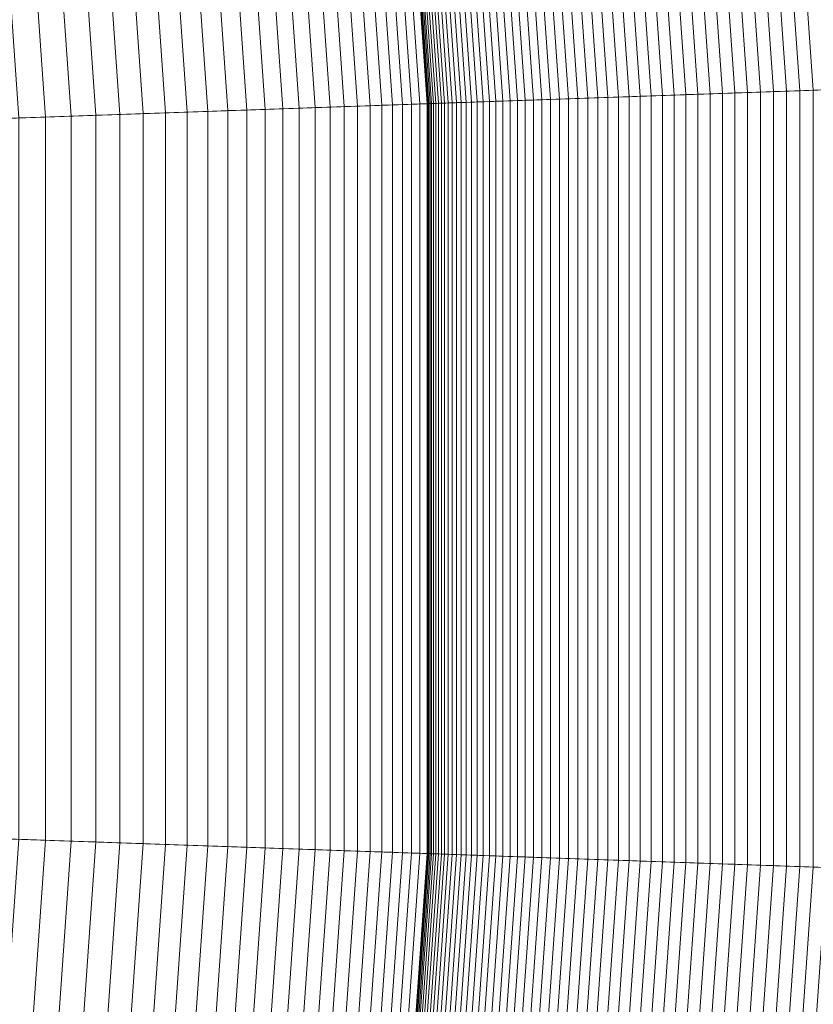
# Model space of a CAD drawing. Header units: centimetres. Extents: x -21.9 to 23.1, y -23 to 22.
# Tile 104 of 191: x 20.1 to 21.6, y -1.5 to 0.4. Entities that reach past the tile are written whole.
import ezdxf

# ---------------------------------------------------------------- set-up
doc = ezdxf.new("R2010")
doc.units = ezdxf.units.CM
doc.header["$LTSCALE"] = 2.54
doc.layers.add('Lucido design-1', color=7, linetype='Continuous')

# ---------------------------------------------------------------- blocks, each defined once
blk = doc.blocks.new('Gruppo-2-1')
at = {"color": 5, "linetype": 'Continuous', "lineweight": 9}
for points in [[(23.0591, 0.2749, -1001.3271), (22.9496, 1.8408, -1001.3271), (12.6165, 0.7548, -1001.3271), (12.6754, -0.0877, -1001.3271)], [(10.5767, -0.161, -940.4271), (10.528, 0.5353, -940.4271), (22.5647, 1.8004, -940.4271), (22.6723, 0.2614, -940.4271)], [(10.5767, -0.161, -940.4271), (10.528, 0.5353, -940.4271), (22.5647, 1.8004, -940.4271), (22.6723, 0.2614, -940.4271)], [(22.6723, 0.2614, -1001.3271), (22.5647, 1.8004, -1001.3271), (12.6165, 0.7548, -1001.3271), (12.6754, -0.0877, -1001.3271)], [(12.6754, -0.0877, -1010.9271), (12.6165, 0.7548, -1010.9271), (22.1552, 1.7574, -1010.9271), (22.2608, 0.247, -1010.9271)], [(21.6409, 0.2254, -922.9746), (21.5383, 1.6925, -922.9746), (21.5127, 1.6898, -922.9828), (21.6151, 0.2245, -922.9828)], [(21.6668, 0.2263, -922.9671), (21.564, 1.6952, -922.9671), (21.5383, 1.6925, -922.9746), (21.6409, 0.2254, -922.9746)], [(21.6929, 0.2272, -922.9602), (21.59, 1.698, -922.9602), (21.564, 1.6952, -922.9671), (21.6668, 0.2263, -922.9671)], [(21.4657, 0.2192, -923.0447), (21.364, 1.6742, -923.0447), (21.3402, 1.6717, -923.0571), (21.4418, 0.2184, -923.0571)], [(21.49, 0.2201, -923.0328), (21.3881, 1.6767, -923.0328), (21.364, 1.6742, -923.0447), (21.4657, 0.2192, -923.0447)], [(21.5145, 0.221, -923.0216), (21.4125, 1.6793, -923.0216), (21.3881, 1.6767, -923.0328), (21.49, 0.2201, -923.0328)], [(21.5393, 0.2218, -923.011), (21.4372, 1.6819, -923.011), (21.4125, 1.6793, -923.0216), (21.5145, 0.221, -923.0216)], [(21.5643, 0.2227, -923.0009), (21.4621, 1.6845, -923.0009), (21.4372, 1.6819, -923.011), (21.5393, 0.2218, -923.011)], [(21.5896, 0.2236, -922.9915), (21.4873, 1.6872, -922.9915), (21.4621, 1.6845, -923.0009), (21.5643, 0.2227, -923.0009)], [(21.6151, 0.2245, -922.9828), (21.5127, 1.6898, -922.9828), (21.4873, 1.6872, -922.9915), (21.5896, 0.2236, -922.9915)], [(21.2837, 0.2129, -923.16), (21.1828, 1.6552, -923.16), (21.1619, 1.653, -923.1769), (21.2626, 0.2122, -923.1769)], [(21.3052, 0.2136, -923.1437), (21.2042, 1.6574, -923.1437), (21.1828, 1.6552, -923.16), (21.2837, 0.2129, -923.16)], [(21.327, 0.2144, -923.1279), (21.226, 1.6597, -923.1279), (21.2042, 1.6574, -923.1437), (21.3052, 0.2136, -923.1437)], [(21.3493, 0.2152, -923.1126), (21.2481, 1.662, -923.1126), (21.226, 1.6597, -923.1279), (21.327, 0.2144, -923.1279)], [(21.3719, 0.216, -923.0979), (21.2706, 1.6644, -923.0979), (21.2481, 1.662, -923.1126), (21.3493, 0.2152, -923.1126)], [(21.3949, 0.2168, -923.0837), (21.2935, 1.6668, -923.0837), (21.2706, 1.6644, -923.0979), (21.3719, 0.216, -923.0979)], [(21.4182, 0.2176, -923.0701), (21.3167, 1.6692, -923.0701), (21.2935, 1.6668, -923.0837), (21.3949, 0.2168, -923.0837)], [(21.4418, 0.2184, -923.0571), (21.3402, 1.6717, -923.0571), (21.3167, 1.6692, -923.0701), (21.4182, 0.2176, -923.0701)], [(21.1103, 0.2068, -923.3293), (21.0103, 1.637, -923.3293), (20.9935, 1.6353, -923.3504), (21.0934, 0.2062, -923.3504)], [(21.1276, 0.2074, -923.3087), (21.0276, 1.6388, -923.3087), (21.0103, 1.637, -923.3293), (21.1103, 0.2068, -923.3293)], [(21.1455, 0.2081, -923.2885), (21.0453, 1.6407, -923.2885), (21.0276, 1.6388, -923.3087), (21.1276, 0.2074, -923.3087)], [(21.1639, 0.2087, -923.2687), (21.0636, 1.6426, -923.2687), (21.0453, 1.6407, -923.2885), (21.1455, 0.2081, -923.2885)], [(21.1827, 0.2094, -923.2494), (21.0824, 1.6446, -923.2494), (21.0636, 1.6426, -923.2687), (21.1639, 0.2087, -923.2687)], [(21.202, 0.21, -923.2305), (21.1016, 1.6466, -923.2305), (21.0824, 1.6446, -923.2494), (21.1827, 0.2094, -923.2494)], [(21.2218, 0.2107, -923.2122), (21.1212, 1.6487, -923.2122), (21.1016, 1.6466, -923.2305), (21.202, 0.21, -923.2305)], [(21.242, 0.2114, -923.1943), (21.1413, 1.6508, -923.1943), (21.1212, 1.6487, -923.2122), (21.2218, 0.2107, -923.2122)], [(21.2626, 0.2122, -923.1769), (21.1619, 1.653, -923.1769), (21.1413, 1.6508, -923.1943), (21.242, 0.2114, -923.1943)], [(20.9344, 0.2007, -923.6312), (20.8353, 1.6186, -923.6312), (20.8259, 1.6176, -923.6565), (20.925, 0.2004, -923.6565)], [(20.9445, 0.201, -923.6062), (20.8453, 1.6197, -923.6062), (20.8353, 1.6186, -923.6312), (20.9344, 0.2007, -923.6312)], [(20.9551, 0.2014, -923.5814), (20.8558, 1.6208, -923.5814), (20.8453, 1.6197, -923.6062), (20.9445, 0.201, -923.6062)], [(20.9663, 0.2018, -923.5568), (20.867, 1.622, -923.5568), (20.8558, 1.6208, -923.5814), (20.9551, 0.2014, -923.5814)], [(20.9781, 0.2022, -923.5326), (20.8788, 1.6232, -923.5326), (20.867, 1.622, -923.5568), (20.9663, 0.2018, -923.5568)], [(20.9906, 0.2027, -923.5086), (20.8911, 1.6245, -923.5086), (20.8788, 1.6232, -923.5326), (20.9781, 0.2022, -923.5326)], [(21.0036, 0.2031, -923.485), (20.9041, 1.6259, -923.485), (20.8911, 1.6245, -923.5086), (20.9906, 0.2027, -923.5086)], [(21.0172, 0.2036, -923.4616), (20.9176, 1.6273, -923.4616), (20.9041, 1.6259, -923.485), (21.0036, 0.2031, -923.485)], [(21.0313, 0.2041, -923.4387), (20.9317, 1.6288, -923.4387), (20.9176, 1.6273, -923.4616), (21.0172, 0.2036, -923.4616)], [(21.046, 0.2046, -923.416), (20.9463, 1.6303, -923.416), (20.9317, 1.6288, -923.4387), (21.0313, 0.2041, -923.4387)], [(21.0613, 0.2051, -923.3938), (20.9615, 1.6319, -923.3938), (20.9463, 1.6303, -923.416), (21.046, 0.2046, -923.416)], [(21.0771, 0.2057, -923.3719), (20.9772, 1.6335, -923.3719), (20.9615, 1.6319, -923.3938), (21.0613, 0.2051, -923.3938)], [(21.0934, 0.2062, -923.3504), (20.9935, 1.6353, -923.3504), (20.9772, 1.6335, -923.3719), (21.0771, 0.2057, -923.3719)], [(20.7529, 0.1944, -924.8904), (20.6546, 1.5996, -924.8904), (20.6312, 1.5972, -925.0335), (20.7293, 0.1935, -925.0335)], [(20.7748, 0.1951, -924.747), (20.6764, 1.6019, -924.747), (20.6546, 1.5996, -924.8904), (20.7529, 0.1944, -924.8904)], [(20.7952, 0.1958, -924.6034), (20.6967, 1.6041, -924.6034), (20.6764, 1.6019, -924.747), (20.7748, 0.1951, -924.747)], [(20.814, 0.1965, -924.4596), (20.7154, 1.606, -924.4596), (20.6967, 1.6041, -924.6034), (20.7952, 0.1958, -924.6034)], [(20.8312, 0.1971, -924.3156), (20.7325, 1.6078, -924.3156), (20.7154, 1.606, -924.4596), (20.814, 0.1965, -924.4596)], [(20.8468, 0.1976, -924.1714), (20.7481, 1.6095, -924.1714), (20.7325, 1.6078, -924.3156), (20.8312, 0.1971, -924.3156)], [(20.8608, 0.1981, -924.0271), (20.762, 1.6109, -924.0271), (20.7481, 1.6095, -924.1714), (20.8468, 0.1976, -924.1714)], [(20.8611, 0.1981, -924.0001), (20.7623, 1.611, -924.0001), (20.762, 1.6109, -924.0271), (20.8608, 0.1981, -924.0271)], [(20.8621, 0.1982, -923.9731), (20.7633, 1.6111, -923.9731), (20.7623, 1.611, -924.0001), (20.8611, 0.1981, -924.0001)], [(20.8638, 0.1982, -923.9462), (20.765, 1.6112, -923.9462), (20.7633, 1.6111, -923.9731), (20.8621, 0.1982, -923.9731)], [(20.8661, 0.1983, -923.9193), (20.7673, 1.6115, -923.9193), (20.765, 1.6112, -923.9462), (20.8638, 0.1982, -923.9462)], [(20.8691, 0.1984, -923.8924), (20.7702, 1.6118, -923.8924), (20.7673, 1.6115, -923.9193), (20.8661, 0.1983, -923.9193)], [(20.8727, 0.1985, -923.8657), (20.7738, 1.6122, -923.8657), (20.7702, 1.6118, -923.8924), (20.8691, 0.1984, -923.8924)], [(20.877, 0.1987, -923.839), (20.7781, 1.6126, -923.839), (20.7738, 1.6122, -923.8657), (20.8727, 0.1985, -923.8657)], [(20.8819, 0.1989, -923.8125), (20.783, 1.6131, -923.8125), (20.7781, 1.6126, -923.839), (20.877, 0.1987, -923.839)], [(20.8875, 0.1991, -923.7861), (20.7886, 1.6137, -923.7861), (20.783, 1.6131, -923.8125), (20.8819, 0.1989, -923.8125)], [(20.8937, 0.1993, -923.7598), (20.7948, 1.6144, -923.7598), (20.7886, 1.6137, -923.7861), (20.8875, 0.1991, -923.7861)], [(20.9006, 0.1995, -923.7337), (20.8016, 1.6151, -923.7337), (20.7948, 1.6144, -923.7598), (20.8937, 0.1993, -923.7598)], [(20.9081, 0.1998, -923.7078), (20.8091, 1.6159, -923.7078), (20.8016, 1.6151, -923.7337), (20.9006, 0.1995, -923.7337)], [(20.9163, 0.2001, -923.6821), (20.8172, 1.6167, -923.6821), (20.8091, 1.6159, -923.7078), (20.9081, 0.1998, -923.7078)], [(20.925, 0.2004, -923.6565), (20.8259, 1.6176, -923.6565), (20.8172, 1.6167, -923.6821), (20.9163, 0.2001, -923.6821)], [(20.5879, 0.1886, -925.7446), (20.4904, 1.5824, -925.7446), (20.4576, 1.5789, -925.8858), (20.5549, 0.1874, -925.8858)], [(20.6193, 0.1897, -925.603), (20.5217, 1.5857, -925.603), (20.4904, 1.5824, -925.7446), (20.5879, 0.1886, -925.7446)], [(20.6492, 0.1907, -925.4611), (20.5514, 1.5888, -925.4611), (20.5217, 1.5857, -925.603), (20.6193, 0.1897, -925.603)], [(20.6775, 0.1917, -925.3188), (20.5796, 1.5917, -925.3188), (20.5514, 1.5888, -925.4611), (20.6492, 0.1907, -925.4611)], [(20.7042, 0.1927, -925.1763), (20.6061, 1.5945, -925.1763), (20.5796, 1.5917, -925.3188), (20.6775, 0.1917, -925.3188)], [(20.7293, 0.1935, -925.0335), (20.6312, 1.5972, -925.0335), (20.6061, 1.5945, -925.1763), (20.7042, 0.1927, -925.1763)], [(20.4073, 0.1823, -926.4468), (20.3107, 1.5635, -926.4468), (20.2702, 1.5592, -926.5859), (20.3666, 0.1809, -926.5859)], [(20.4465, 0.1837, -926.3071), (20.3498, 1.5676, -926.3071), (20.3107, 1.5635, -926.4468), (20.4073, 0.1823, -926.4468)], [(20.4842, 0.185, -926.1671), (20.3872, 1.5715, -926.1671), (20.3498, 1.5676, -926.3071), (20.4465, 0.1837, -926.3071)], [(20.5203, 0.1862, -926.0266), (20.4232, 1.5753, -926.0266), (20.3872, 1.5715, -926.1671), (20.4842, 0.185, -926.1671)], [(20.5549, 0.1874, -925.8858), (20.4576, 1.5789, -925.8858), (20.4232, 1.5753, -926.0266), (20.5203, 0.1862, -926.0266)], [(20.2351, 0.1763, -927.0006), (20.1393, 1.5455, -927.0006), (20.0927, 1.5406, -927.1379), (20.1882, 0.1746, -927.1379)], [(20.2804, 0.1779, -926.8629), (20.1845, 1.5502, -926.8629), (20.1393, 1.5455, -927.0006), (20.2351, 0.1763, -927.0006)], [(20.3243, 0.1794, -926.7247), (20.2281, 1.5548, -926.7247), (20.1845, 1.5502, -926.8629), (20.2804, 0.1779, -926.8629)], [(20.3666, 0.1809, -926.5859), (20.2702, 1.5592, -926.5859), (20.2281, 1.5548, -926.7247), (20.3243, 0.1794, -926.7247)], [(20.1398, 0.1729, -927.2746), (20.0445, 1.5355, -927.2746), (19.9949, 1.5303, -927.4107), (20.0899, 0.1712, -927.4107)], [(20.1882, 0.1746, -927.1379), (20.0927, 1.5406, -927.1379), (20.0445, 1.5355, -927.2746), (20.1398, 0.1729, -927.2746)], [(10.5767, -0.859, -940.4271), (10.5767, -0.161, -940.4271), (22.6723, 0.2614, -940.4271), (22.6723, -1.2814, -940.4271)], [(10.5767, -0.859, -940.4271), (10.5767, -0.161, -940.4271), (22.6723, 0.2614, -940.4271), (22.6723, -1.2814, -940.4271)], [(23.0591, -1.2949, -1001.3271), (23.0591, 0.2749, -1001.3271), (12.6754, -0.0877, -1001.3271), (12.6754, -0.9323, -1001.3271)], [(22.6723, -1.2814, -1001.3271), (22.6723, 0.2614, -1001.3271), (12.6754, -0.0877, -1001.3271), (12.6754, -0.9323, -1001.3271)], [(12.6754, -0.9323, -1010.9271), (12.6754, -0.0877, -1010.9271), (22.2608, 0.247, -1010.9271), (22.2608, -1.267, -1010.9271)], [(21.5896, -1.2436, -922.9915), (21.5896, 0.2236, -922.9915), (21.5643, 0.2227, -923.0009), (21.5643, -1.2427, -923.0009)], [(21.6151, -1.2445, -922.9828), (21.6151, 0.2245, -922.9828), (21.5896, 0.2236, -922.9915), (21.5896, -1.2436, -922.9915)], [(21.046, -1.2246, -923.416), (21.046, 0.2046, -923.416), (21.0313, 0.2041, -923.4387), (21.0313, -1.2241, -923.4387)], [(21.0613, -1.2251, -923.3938), (21.0613, 0.2051, -923.3938), (21.046, 0.2046, -923.416), (21.046, -1.2246, -923.416)], [(21.0771, -1.2257, -923.3719), (21.0771, 0.2057, -923.3719), (21.0613, 0.2051, -923.3938), (21.0613, -1.2251, -923.3938)], [(21.0934, -1.2262, -923.3504), (21.0934, 0.2062, -923.3504), (21.0771, 0.2057, -923.3719), (21.0771, -1.2257, -923.3719)], [(21.1103, -1.2268, -923.3293), (21.1103, 0.2068, -923.3293), (21.0934, 0.2062, -923.3504), (21.0934, -1.2262, -923.3504)], [(21.1276, -1.2274, -923.3087), (21.1276, 0.2074, -923.3087), (21.1103, 0.2068, -923.3293), (21.1103, -1.2268, -923.3293)], [(21.1455, -1.2281, -923.2885), (21.1455, 0.2081, -923.2885), (21.1276, 0.2074, -923.3087), (21.1276, -1.2274, -923.3087)], [(21.1639, -1.2287, -923.2687), (21.1639, 0.2087, -923.2687), (21.1455, 0.2081, -923.2885), (21.1455, -1.2281, -923.2885)], [(21.1827, -1.2294, -923.2494), (21.1827, 0.2094, -923.2494), (21.1639, 0.2087, -923.2687), (21.1639, -1.2287, -923.2687)], [(21.202, -1.23, -923.2305), (21.202, 0.21, -923.2305), (21.1827, 0.2094, -923.2494), (21.1827, -1.2294, -923.2494)], [(21.2218, -1.2307, -923.2122), (21.2218, 0.2107, -923.2122), (21.202, 0.21, -923.2305), (21.202, -1.23, -923.2305)], [(21.242, -1.2314, -923.1943), (21.242, 0.2114, -923.1943), (21.2218, 0.2107, -923.2122), (21.2218, -1.2307, -923.2122)], [(21.2626, -1.2322, -923.1769), (21.2626, 0.2122, -923.1769), (21.242, 0.2114, -923.1943), (21.242, -1.2314, -923.1943)], [(21.2837, -1.2329, -923.16), (21.2837, 0.2129, -923.16), (21.2626, 0.2122, -923.1769), (21.2626, -1.2322, -923.1769)], [(21.3052, -1.2336, -923.1437), (21.3052, 0.2136, -923.1437), (21.2837, 0.2129, -923.16), (21.2837, -1.2329, -923.16)], [(21.327, -1.2344, -923.1279), (21.327, 0.2144, -923.1279), (21.3052, 0.2136, -923.1437), (21.3052, -1.2336, -923.1437)], [(21.3493, -1.2352, -923.1126), (21.3493, 0.2152, -923.1126), (21.327, 0.2144, -923.1279), (21.327, -1.2344, -923.1279)], [(21.3719, -1.236, -923.0979), (21.3719, 0.216, -923.0979), (21.3493, 0.2152, -923.1126), (21.3493, -1.2352, -923.1126)], [(21.3949, -1.2368, -923.0837), (21.3949, 0.2168, -923.0837), (21.3719, 0.216, -923.0979), (21.3719, -1.236, -923.0979)], [(21.4182, -1.2376, -923.0701), (21.4182, 0.2176, -923.0701), (21.3949, 0.2168, -923.0837), (21.3949, -1.2368, -923.0837)], [(21.4418, -1.2384, -923.0571), (21.4418, 0.2184, -923.0571), (21.4182, 0.2176, -923.0701), (21.4182, -1.2376, -923.0701)], [(21.4657, -1.2392, -923.0447), (21.4657, 0.2192, -923.0447), (21.4418, 0.2184, -923.0571), (21.4418, -1.2384, -923.0571)], [(21.49, -1.2401, -923.0328), (21.49, 0.2201, -923.0328), (21.4657, 0.2192, -923.0447), (21.4657, -1.2392, -923.0447)], [(21.5145, -1.241, -923.0216), (21.5145, 0.221, -923.0216), (21.49, 0.2201, -923.0328), (21.49, -1.2401, -923.0328)], [(21.5393, -1.2418, -923.011), (21.5393, 0.2218, -923.011), (21.5145, 0.221, -923.0216), (21.5145, -1.241, -923.0216)], [(21.5643, -1.2427, -923.0009), (21.5643, 0.2227, -923.0009), (21.5393, 0.2218, -923.011), (21.5393, -1.2418, -923.011)], [(20.5203, -1.2062, -926.0266), (20.5203, 0.1862, -926.0266), (20.4842, 0.185, -926.1671), (20.4842, -1.205, -926.1671)], [(20.5549, -1.2074, -925.8858), (20.5549, 0.1874, -925.8858), (20.5203, 0.1862, -926.0266), (20.5203, -1.2062, -926.0266)], [(20.5879, -1.2086, -925.7446), (20.5879, 0.1886, -925.7446), (20.5549, 0.1874, -925.8858), (20.5549, -1.2074, -925.8858)], [(20.6193, -1.2097, -925.603), (20.6193, 0.1897, -925.603), (20.5879, 0.1886, -925.7446), (20.5879, -1.2086, -925.7446)], [(20.6492, -1.2107, -925.4611), (20.6492, 0.1907, -925.4611), (20.6193, 0.1897, -925.603), (20.6193, -1.2097, -925.603)], [(20.6775, -1.2117, -925.3188), (20.6775, 0.1917, -925.3188), (20.6492, 0.1907, -925.4611), (20.6492, -1.2107, -925.4611)], [(20.7042, -1.2127, -925.1763), (20.7042, 0.1927, -925.1763), (20.6775, 0.1917, -925.3188), (20.6775, -1.2117, -925.3188)], [(20.7293, -1.2135, -925.0335), (20.7293, 0.1935, -925.0335), (20.7042, 0.1927, -925.1763), (20.7042, -1.2127, -925.1763)], [(20.7529, -1.2144, -924.8904), (20.7529, 0.1944, -924.8904), (20.7293, 0.1935, -925.0335), (20.7293, -1.2135, -925.0335)], [(20.7748, -1.2151, -924.747), (20.7748, 0.1951, -924.747), (20.7529, 0.1944, -924.8904), (20.7529, -1.2144, -924.8904)], [(20.7952, -1.2158, -924.6034), (20.7952, 0.1958, -924.6034), (20.7748, 0.1951, -924.747), (20.7748, -1.2151, -924.747)], [(20.814, -1.2165, -924.4596), (20.814, 0.1965, -924.4596), (20.7952, 0.1958, -924.6034), (20.7952, -1.2158, -924.6034)], [(20.8312, -1.2171, -924.3156), (20.8312, 0.1971, -924.3156), (20.814, 0.1965, -924.4596), (20.814, -1.2165, -924.4596)], [(20.8468, -1.2176, -924.1714), (20.8468, 0.1976, -924.1714), (20.8312, 0.1971, -924.3156), (20.8312, -1.2171, -924.3156)], [(20.8608, -1.2181, -924.0271), (20.8608, 0.1981, -924.0271), (20.8468, 0.1976, -924.1714), (20.8468, -1.2176, -924.1714)], [(20.8611, -1.2181, -924.0001), (20.8611, 0.1981, -924.0001), (20.8608, 0.1981, -924.0271), (20.8608, -1.2181, -924.0271)], [(20.8621, -1.2182, -923.9731), (20.8621, 0.1982, -923.9731), (20.8611, 0.1981, -924.0001), (20.8611, -1.2181, -924.0001)], [(20.8638, -1.2182, -923.9462), (20.8638, 0.1982, -923.9462), (20.8621, 0.1982, -923.9731), (20.8621, -1.2182, -923.9731)], [(20.8661, -1.2183, -923.9193), (20.8661, 0.1983, -923.9193), (20.8638, 0.1982, -923.9462), (20.8638, -1.2182, -923.9462)], [(20.8691, -1.2184, -923.8924), (20.8691, 0.1984, -923.8924), (20.8661, 0.1983, -923.9193), (20.8661, -1.2183, -923.9193)], [(20.8727, -1.2185, -923.8657), (20.8727, 0.1985, -923.8657), (20.8691, 0.1984, -923.8924), (20.8691, -1.2184, -923.8924)], [(20.877, -1.2187, -923.839), (20.877, 0.1987, -923.839), (20.8727, 0.1985, -923.8657), (20.8727, -1.2185, -923.8657)], [(20.8819, -1.2189, -923.8125), (20.8819, 0.1989, -923.8125), (20.877, 0.1987, -923.839), (20.877, -1.2187, -923.839)], [(20.8875, -1.2191, -923.7861), (20.8875, 0.1991, -923.7861), (20.8819, 0.1989, -923.8125), (20.8819, -1.2189, -923.8125)], [(20.8937, -1.2193, -923.7598), (20.8937, 0.1993, -923.7598), (20.8875, 0.1991, -923.7861), (20.8875, -1.2191, -923.7861)], [(20.9006, -1.2195, -923.7337), (20.9006, 0.1995, -923.7337), (20.8937, 0.1993, -923.7598), (20.8937, -1.2193, -923.7598)], [(20.9081, -1.2198, -923.7078), (20.9081, 0.1998, -923.7078), (20.9006, 0.1995, -923.7337), (20.9006, -1.2195, -923.7337)], [(20.9163, -1.2201, -923.6821), (20.9163, 0.2001, -923.6821), (20.9081, 0.1998, -923.7078), (20.9081, -1.2198, -923.7078)], [(20.925, -1.2204, -923.6565), (20.925, 0.2004, -923.6565), (20.9163, 0.2001, -923.6821), (20.9163, -1.2201, -923.6821)], [(20.9344, -1.2207, -923.6312), (20.9344, 0.2007, -923.6312), (20.925, 0.2004, -923.6565), (20.925, -1.2204, -923.6565)], [(20.9445, -1.221, -923.6062), (20.9445, 0.201, -923.6062), (20.9344, 0.2007, -923.6312), (20.9344, -1.2207, -923.6312)], [(20.9551, -1.2214, -923.5814), (20.9551, 0.2014, -923.5814), (20.9445, 0.201, -923.6062), (20.9445, -1.221, -923.6062)], [(20.9663, -1.2218, -923.5568), (20.9663, 0.2018, -923.5568), (20.9551, 0.2014, -923.5814), (20.9551, -1.2214, -923.5814)], [(20.9781, -1.2222, -923.5326), (20.9781, 0.2022, -923.5326), (20.9663, 0.2018, -923.5568), (20.9663, -1.2218, -923.5568)], [(20.9906, -1.2227, -923.5086), (20.9906, 0.2027, -923.5086), (20.9781, 0.2022, -923.5326), (20.9781, -1.2222, -923.5326)], [(21.0036, -1.2231, -923.485), (21.0036, 0.2031, -923.485), (20.9906, 0.2027, -923.5086), (20.9906, -1.2227, -923.5086)], [(21.0172, -1.2236, -923.4616), (21.0172, 0.2036, -923.4616), (21.0036, 0.2031, -923.485), (21.0036, -1.2231, -923.485)], [(21.0313, -1.2241, -923.4387), (21.0313, 0.2041, -923.4387), (21.0172, 0.2036, -923.4616), (21.0172, -1.2236, -923.4616)], [(20.1398, -1.1929, -927.2746), (20.1398, 0.1729, -927.2746), (20.0899, 0.1712, -927.4107), (20.0899, -1.1912, -927.4107)], [(20.1882, -1.1946, -927.1379), (20.1882, 0.1746, -927.1379), (20.1398, 0.1729, -927.2746), (20.1398, -1.1929, -927.2746)], [(20.2351, -1.1963, -927.0006), (20.2351, 0.1763, -927.0006), (20.1882, 0.1746, -927.1379), (20.1882, -1.1946, -927.1379)], [(20.2804, -1.1979, -926.8629), (20.2804, 0.1779, -926.8629), (20.2351, 0.1763, -927.0006), (20.2351, -1.1963, -927.0006)], [(20.3243, -1.1994, -926.7247), (20.3243, 0.1794, -926.7247), (20.2804, 0.1779, -926.8629), (20.2804, -1.1979, -926.8629)], [(20.3666, -1.2009, -926.5859), (20.3666, 0.1809, -926.5859), (20.3243, 0.1794, -926.7247), (20.3243, -1.1994, -926.7247)], [(20.4073, -1.2023, -926.4468), (20.4073, 0.1823, -926.4468), (20.3666, 0.1809, -926.5859), (20.3666, -1.2009, -926.5859)], [(20.4465, -1.2037, -926.3071), (20.4465, 0.1837, -926.3071), (20.4073, 0.1823, -926.4468), (20.4073, -1.2023, -926.4468)], [(20.4842, -1.205, -926.1671), (20.4842, 0.185, -926.1671), (20.4465, 0.1837, -926.3071), (20.4465, -1.2037, -926.3071)], [(10.528, -1.5553, -940.4271), (10.5767, -0.859, -940.4271), (22.6723, -1.2814, -940.4271), (22.5647, -2.8204, -940.4271)], [(10.528, -1.5553, -940.4271), (10.5767, -0.859, -940.4271), (22.6723, -1.2814, -940.4271), (22.5647, -2.8204, -940.4271)], [(22.9496, -2.8608, -1001.3271), (23.0591, -1.2949, -1001.3271), (12.6754, -0.9323, -1001.3271), (12.6165, -1.7748, -1001.3271)], [(12.6165, -1.7748, -1010.9271), (12.6754, -0.9323, -1010.9271), (22.2608, -1.267, -1010.9271), (22.1552, -2.7774, -1010.9271)], [(22.5647, -2.8204, -1001.3271), (22.6723, -1.2814, -1001.3271), (12.6754, -0.9323, -1001.3271), (12.6165, -1.7748, -1001.3271)], [(20.0445, -2.5555, -927.2746), (20.1398, -1.1929, -927.2746), (20.0899, -1.1912, -927.4107), (19.9949, -2.5503, -927.4107)], [(20.0927, -2.5606, -927.1379), (20.1882, -1.1946, -927.1379), (20.1398, -1.1929, -927.2746), (20.0445, -2.5555, -927.2746)], [(20.1393, -2.5655, -927.0006), (20.2351, -1.1963, -927.0006), (20.1882, -1.1946, -927.1379), (20.0927, -2.5606, -927.1379)], [(20.1845, -2.5702, -926.8629), (20.2804, -1.1979, -926.8629), (20.2351, -1.1963, -927.0006), (20.1393, -2.5655, -927.0006)], [(20.2281, -2.5748, -926.7247), (20.3243, -1.1994, -926.7247), (20.2804, -1.1979, -926.8629), (20.1845, -2.5702, -926.8629)], [(20.2702, -2.5792, -926.5859), (20.3666, -1.2009, -926.5859), (20.3243, -1.1994, -926.7247), (20.2281, -2.5748, -926.7247)], [(20.3107, -2.5835, -926.4468), (20.4073, -1.2023, -926.4468), (20.3666, -1.2009, -926.5859), (20.2702, -2.5792, -926.5859)], [(20.3498, -2.5876, -926.3071), (20.4465, -1.2037, -926.3071), (20.4073, -1.2023, -926.4468), (20.3107, -2.5835, -926.4468)], [(20.3872, -2.5915, -926.1671), (20.4842, -1.205, -926.1671), (20.4465, -1.2037, -926.3071), (20.3498, -2.5876, -926.3071)], [(20.4232, -2.5953, -926.0266), (20.5203, -1.2062, -926.0266), (20.4842, -1.205, -926.1671), (20.3872, -2.5915, -926.1671)], [(20.4576, -2.5989, -925.8858), (20.5549, -1.2074, -925.8858), (20.5203, -1.2062, -926.0266), (20.4232, -2.5953, -926.0266)], [(20.4904, -2.6024, -925.7446), (20.5879, -1.2086, -925.7446), (20.5549, -1.2074, -925.8858), (20.4576, -2.5989, -925.8858)], [(20.5217, -2.6057, -925.603), (20.6193, -1.2097, -925.603), (20.5879, -1.2086, -925.7446), (20.4904, -2.6024, -925.7446)], [(20.5514, -2.6088, -925.4611), (20.6492, -1.2107, -925.4611), (20.6193, -1.2097, -925.603), (20.5217, -2.6057, -925.603)], [(20.5796, -2.6117, -925.3188), (20.6775, -1.2117, -925.3188), (20.6492, -1.2107, -925.4611), (20.5514, -2.6088, -925.4611)], [(20.6061, -2.6145, -925.1763), (20.7042, -1.2127, -925.1763), (20.6775, -1.2117, -925.3188), (20.5796, -2.6117, -925.3188)], [(20.6312, -2.6172, -925.0335), (20.7293, -1.2135, -925.0335), (20.7042, -1.2127, -925.1763), (20.6061, -2.6145, -925.1763)], [(20.6546, -2.6196, -924.8904), (20.7529, -1.2144, -924.8904), (20.7293, -1.2135, -925.0335), (20.6312, -2.6172, -925.0335)], [(20.6764, -2.6219, -924.747), (20.7748, -1.2151, -924.747), (20.7529, -1.2144, -924.8904), (20.6546, -2.6196, -924.8904)], [(20.6967, -2.6241, -924.6034), (20.7952, -1.2158, -924.6034), (20.7748, -1.2151, -924.747), (20.6764, -2.6219, -924.747)], [(20.7154, -2.626, -924.4596), (20.814, -1.2165, -924.4596), (20.7952, -1.2158, -924.6034), (20.6967, -2.6241, -924.6034)], [(20.7325, -2.6278, -924.3156), (20.8312, -1.2171, -924.3156), (20.814, -1.2165, -924.4596), (20.7154, -2.626, -924.4596)], [(20.7481, -2.6295, -924.1714), (20.8468, -1.2176, -924.1714), (20.8312, -1.2171, -924.3156), (20.7325, -2.6278, -924.3156)], [(20.762, -2.6309, -924.0271), (20.8608, -1.2181, -924.0271), (20.8468, -1.2176, -924.1714), (20.7481, -2.6295, -924.1714)], [(20.7623, -2.631, -924.0001), (20.8611, -1.2181, -924.0001), (20.8608, -1.2181, -924.0271), (20.762, -2.6309, -924.0271)], [(20.7633, -2.6311, -923.9731), (20.8621, -1.2182, -923.9731), (20.8611, -1.2181, -924.0001), (20.7623, -2.631, -924.0001)], [(20.765, -2.6312, -923.9462), (20.8638, -1.2182, -923.9462), (20.8621, -1.2182, -923.9731), (20.7633, -2.6311, -923.9731)], [(20.7673, -2.6315, -923.9193), (20.8661, -1.2183, -923.9193), (20.8638, -1.2182, -923.9462), (20.765, -2.6312, -923.9462)], [(20.7702, -2.6318, -923.8924), (20.8691, -1.2184, -923.8924), (20.8661, -1.2183, -923.9193), (20.7673, -2.6315, -923.9193)], [(20.7738, -2.6322, -923.8657), (20.8727, -1.2185, -923.8657), (20.8691, -1.2184, -923.8924), (20.7702, -2.6318, -923.8924)], [(20.7781, -2.6326, -923.839), (20.877, -1.2187, -923.839), (20.8727, -1.2185, -923.8657), (20.7738, -2.6322, -923.8657)], [(20.783, -2.6331, -923.8125), (20.8819, -1.2189, -923.8125), (20.877, -1.2187, -923.839), (20.7781, -2.6326, -923.839)], [(20.7886, -2.6337, -923.7861), (20.8875, -1.2191, -923.7861), (20.8819, -1.2189, -923.8125), (20.783, -2.6331, -923.8125)], [(20.7948, -2.6344, -923.7598), (20.8937, -1.2193, -923.7598), (20.8875, -1.2191, -923.7861), (20.7886, -2.6337, -923.7861)], [(20.8016, -2.6351, -923.7337), (20.9006, -1.2195, -923.7337), (20.8937, -1.2193, -923.7598), (20.7948, -2.6344, -923.7598)], [(20.8091, -2.6359, -923.7078), (20.9081, -1.2198, -923.7078), (20.9006, -1.2195, -923.7337), (20.8016, -2.6351, -923.7337)], [(20.8172, -2.6367, -923.6821), (20.9163, -1.2201, -923.6821), (20.9081, -1.2198, -923.7078), (20.8091, -2.6359, -923.7078)], [(20.8259, -2.6376, -923.6565), (20.925, -1.2204, -923.6565), (20.9163, -1.2201, -923.6821), (20.8172, -2.6367, -923.6821)], [(20.8353, -2.6386, -923.6312), (20.9344, -1.2207, -923.6312), (20.925, -1.2204, -923.6565), (20.8259, -2.6376, -923.6565)], [(20.8453, -2.6397, -923.6062), (20.9445, -1.221, -923.6062), (20.9344, -1.2207, -923.6312), (20.8353, -2.6386, -923.6312)], [(20.8558, -2.6408, -923.5814), (20.9551, -1.2214, -923.5814), (20.9445, -1.221, -923.6062), (20.8453, -2.6397, -923.6062)], [(20.867, -2.642, -923.5568), (20.9663, -1.2218, -923.5568), (20.9551, -1.2214, -923.5814), (20.8558, -2.6408, -923.5814)], [(20.8788, -2.6432, -923.5326), (20.9781, -1.2222, -923.5326), (20.9663, -1.2218, -923.5568), (20.867, -2.642, -923.5568)], [(20.8911, -2.6445, -923.5086), (20.9906, -1.2227, -923.5086), (20.9781, -1.2222, -923.5326), (20.8788, -2.6432, -923.5326)], [(20.9041, -2.6459, -923.485), (21.0036, -1.2231, -923.485), (20.9906, -1.2227, -923.5086), (20.8911, -2.6445, -923.5086)], [(20.9176, -2.6473, -923.4616), (21.0172, -1.2236, -923.4616), (21.0036, -1.2231, -923.485), (20.9041, -2.6459, -923.485)], [(20.9317, -2.6488, -923.4387), (21.0313, -1.2241, -923.4387), (21.0172, -1.2236, -923.4616), (20.9176, -2.6473, -923.4616)], [(20.9463, -2.6503, -923.416), (21.046, -1.2246, -923.416), (21.0313, -1.2241, -923.4387), (20.9317, -2.6488, -923.4387)], [(20.9615, -2.6519, -923.3938), (21.0613, -1.2251, -923.3938), (21.046, -1.2246, -923.416), (20.9463, -2.6503, -923.416)], [(20.9772, -2.6535, -923.3719), (21.0771, -1.2257, -923.3719), (21.0613, -1.2251, -923.3938), (20.9615, -2.6519, -923.3938)], [(20.9935, -2.6553, -923.3504), (21.0934, -1.2262, -923.3504), (21.0771, -1.2257, -923.3719), (20.9772, -2.6535, -923.3719)], [(21.0103, -2.657, -923.3293), (21.1103, -1.2268, -923.3293), (21.0934, -1.2262, -923.3504), (20.9935, -2.6553, -923.3504)], [(21.0276, -2.6588, -923.3087), (21.1276, -1.2274, -923.3087), (21.1103, -1.2268, -923.3293), (21.0103, -2.657, -923.3293)], [(21.0453, -2.6607, -923.2885), (21.1455, -1.2281, -923.2885), (21.1276, -1.2274, -923.3087), (21.0276, -2.6588, -923.3087)], [(21.0636, -2.6626, -923.2687), (21.1639, -1.2287, -923.2687), (21.1455, -1.2281, -923.2885), (21.0453, -2.6607, -923.2885)], [(21.0824, -2.6646, -923.2494), (21.1827, -1.2294, -923.2494), (21.1639, -1.2287, -923.2687), (21.0636, -2.6626, -923.2687)], [(21.1016, -2.6666, -923.2305), (21.202, -1.23, -923.2305), (21.1827, -1.2294, -923.2494), (21.0824, -2.6646, -923.2494)], [(21.1212, -2.6687, -923.2122), (21.2218, -1.2307, -923.2122), (21.202, -1.23, -923.2305), (21.1016, -2.6666, -923.2305)], [(21.1413, -2.6708, -923.1943), (21.242, -1.2314, -923.1943), (21.2218, -1.2307, -923.2122), (21.1212, -2.6687, -923.2122)], [(21.1619, -2.673, -923.1769), (21.2626, -1.2322, -923.1769), (21.242, -1.2314, -923.1943), (21.1413, -2.6708, -923.1943)], [(21.1828, -2.6752, -923.16), (21.2837, -1.2329, -923.16), (21.2626, -1.2322, -923.1769), (21.1619, -2.673, -923.1769)], [(21.2042, -2.6774, -923.1437), (21.3052, -1.2336, -923.1437), (21.2837, -1.2329, -923.16), (21.1828, -2.6752, -923.16)], [(21.226, -2.6797, -923.1279), (21.327, -1.2344, -923.1279), (21.3052, -1.2336, -923.1437), (21.2042, -2.6774, -923.1437)], [(21.2481, -2.682, -923.1126), (21.3493, -1.2352, -923.1126), (21.327, -1.2344, -923.1279), (21.226, -2.6797, -923.1279)], [(21.2706, -2.6844, -923.0979), (21.3719, -1.236, -923.0979), (21.3493, -1.2352, -923.1126), (21.2481, -2.682, -923.1126)], [(21.2935, -2.6868, -923.0837), (21.3949, -1.2368, -923.0837), (21.3719, -1.236, -923.0979), (21.2706, -2.6844, -923.0979)], [(21.3167, -2.6892, -923.0701), (21.4182, -1.2376, -923.0701), (21.3949, -1.2368, -923.0837), (21.2935, -2.6868, -923.0837)], [(21.3402, -2.6917, -923.0571), (21.4418, -1.2384, -923.0571), (21.4182, -1.2376, -923.0701), (21.3167, -2.6892, -923.0701)], [(21.364, -2.6942, -923.0447), (21.4657, -1.2392, -923.0447), (21.4418, -1.2384, -923.0571), (21.3402, -2.6917, -923.0571)], [(21.3881, -2.6967, -923.0328), (21.49, -1.2401, -923.0328), (21.4657, -1.2392, -923.0447), (21.364, -2.6942, -923.0447)], [(21.4125, -2.6993, -923.0216), (21.5145, -1.241, -923.0216), (21.49, -1.2401, -923.0328), (21.3881, -2.6967, -923.0328)], [(21.4372, -2.7019, -923.011), (21.5393, -1.2418, -923.011), (21.5145, -1.241, -923.0216), (21.4125, -2.6993, -923.0216)], [(21.4621, -2.7045, -923.0009), (21.5643, -1.2427, -923.0009), (21.5393, -1.2418, -923.011), (21.4372, -2.7019, -923.011)], [(21.4873, -2.7072, -922.9915), (21.5896, -1.2436, -922.9915), (21.5643, -1.2427, -923.0009), (21.4621, -2.7045, -923.0009)], [(21.5127, -2.7098, -922.9828), (21.6151, -1.2445, -922.9828), (21.5896, -1.2436, -922.9915), (21.4873, -2.7072, -922.9915)], [(21.5383, -2.7125, -922.9746), (21.6409, -1.2454, -922.9746), (21.6151, -1.2445, -922.9828), (21.5127, -2.7098, -922.9828)], [(21.564, -2.7152, -922.9671), (21.6668, -1.2463, -922.9671), (21.6409, -1.2454, -922.9746), (21.5383, -2.7125, -922.9746)], [(21.59, -2.718, -922.9602), (21.6929, -1.2472, -922.9602), (21.6668, -1.2463, -922.9671), (21.564, -2.7152, -922.9671)]]:
    blk.add_3dface(points, dxfattribs=at)

msp = doc.modelspace()

# ---------------------------------------------------------------- block references
at = {"layer": 'Lucido design-1', "color": 5, "true_color": 0x0000ff}
msp.add_blockref('Gruppo-2-1', (0, 0), dxfattribs=at)

doc.saveas('drawing.dxf')
